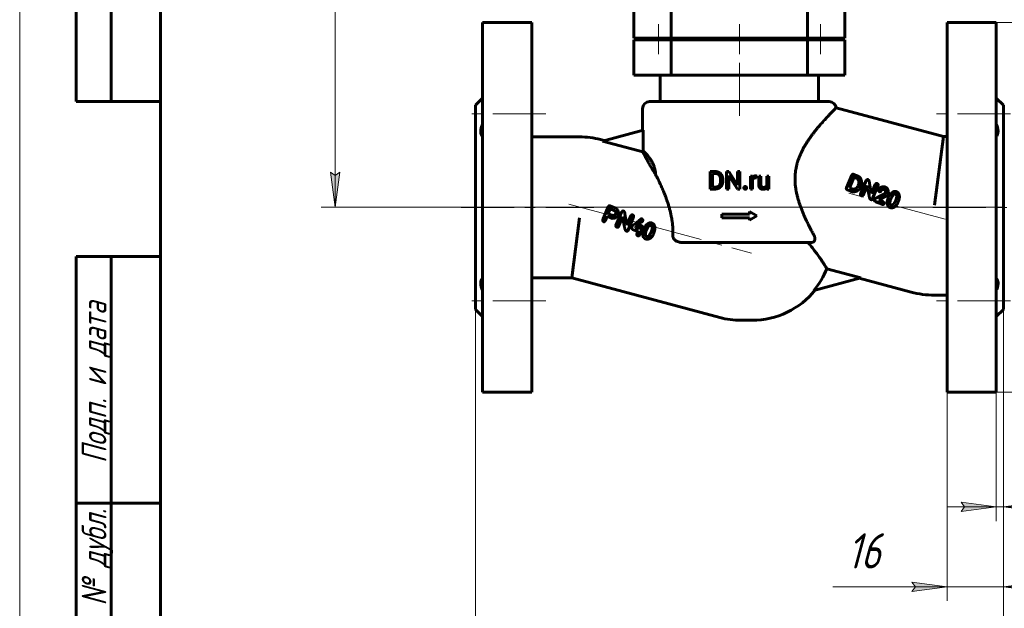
# Model space of a CAD drawing. Header units: millimetres. Extents: x 0 to 420, y 0 to 297.
# Tile 2 of 8: x 0 to 140, y 100 to 184. Entities that reach past the tile are written whole.
import ezdxf

# ---------------------------------------------------------------- set-up
doc = ezdxf.new("R2010")
doc.units = ezdxf.units.MM
for name, pattern in [('K5LT_AXLED', [12, 7.5, -1.5, 1.5, -1.5]), ('K5LT_BASIC', [0]), ('K5LT_THIN', [0])]:
    doc.linetypes.add(name, pattern=pattern)
doc.layers.add('Системный слой', color=7, linetype='Continuous')
doc.layers.add('Системный слой (1)', color=7, linetype='Continuous', true_color=0x6c6c6c)
doc.styles.add('KDIMTEXTSTYLE', font='txt', dxfattribs={"width": 0.96, "oblique": 15, "height": 5})
doc.styles.add('KTEXTSTYLE', font='txt', dxfattribs={"width": 0.96, "height": 5})
doc.dimstyles.new('KDIMSTYLE (0.50)', dxfattribs={"dimtxt": 5, "dimasz": 1, "dimexe": 2, "dimexo": 0, "dimgap": 1, "dimtad": 1, "dimlfac": 2, "dimtxsty": 'KDIMTEXTSTYLE', "dimsah": 1, "dimcen": 0, "dimdle": 1, "dimadec": 0, "dimazin": 0, "dimtfac": 0.667, "dimtmove": 0, "dimatfit": 3, "dimfxl": 1, "dimtvp": 1, "dimtolj": 1, "dimtzin": 0, "dimarcsym": 0})

# ---------------------------------------------------------------- blocks, each defined once
blk = doc.blocks.new('D0')
at = {"layer": 'Системный слой (1)'}
for points in [[(186.04, 178.21), (185.38, 183.21), (184.72, 178.21), (185.38, 178.71)], [(185.38, 130.71), (186.04, 135.71), (185.38, 135.21), (184.72, 135.71)]]:
    blk.add_hatch(color=7, dxfattribs=at).paths.add_polyline_path(points)
at = {"layer": 'Системный слой (1)', "color": 7, "linetype": 'K5LT_THIN', "lineweight": 18}
for p, q in [((138.73, 183.21), (187.38, 183.21)), ((184.72, 178.21), (185.38, 183.21)), ((185.38, 183.21), (186.04, 178.21)), ((185.38, 183.21), (185.38, 130.71)), ((185.38, 178.71), (184.72, 178.21)), ((186.04, 178.21), (185.38, 178.71)), ((185.38, 130.71), (184.72, 135.71)), ((184.72, 135.71), (185.38, 135.21)), ((185.38, 135.21), (186.04, 135.71)), ((186.04, 135.71), (185.38, 130.71)), ((138.73, 130.71), (187.38, 130.71))]:
    blk.add_line(p, q, dxfattribs=at)
blk.add_wipeout([(184.38, 150.36), (177, 150.36), (177, 163.03), (184.38, 163.03)]).dxf.layer = 'Системный слой (1)'
at = {"layer": 'Системный слой (1)', "color": 7, "char_height": 5, "attachment_point": 1, "rotation": 90, "style": 'KTEXTSTYLE'}
for s, insert in [('\\fArial|b0|c204|p34;\\H5.0;\\W1.000;\\Q15;\\fGOST Type AU|b0|i0|c204|p34;\\Q15;\\W0.960;105', (177.79, 153.67)), ('\\fArial|b0|c204|p34;\\H5.0;\\W1.000;\\Q15;\\fGOST Type AU|b0|i0|c204|p34;\\Q15;\\W0.960;⌀', (177.79, 150.36))]:
    blk.add_mtext(s, dxfattribs=dict(at, insert=insert))
blk = doc.blocks.new('KDIMARROW_01')
at = {"layer": 'Системный слой'}
blk.add_hatch(color=0, dxfattribs=at).paths.add_polyline_path([(-5, -0.66), (0, 0), (-5, 0.66), (-4.5, 0)])
at = {"layer": 'Системный слой', "color": 0, "linetype": 'K5LT_THIN', "lineweight": 18}
for p, q in [((-4.5, 0), (-5, 0.66)), ((-5, 0.66), (0, 0)), ((0, 0), (-5, -0.66)), ((-5, -0.66), (-4.5, 0))]:
    blk.add_line(p, q, dxfattribs=at)
at = {"layer": 'Системный слой (1)', "color": 0, "linetype": 'K5LT_THIN', "lineweight": 18}
blk.add_line((302.04, 156.96), (301.54, 156.96), dxfattribs=at)
blk = doc.blocks.new('D1')
at = {"layer": 'Системный слой (1)'}
for points in [[(138.73, 114.44), (133.73, 115.1), (134.23, 114.44), (133.73, 113.78)], [(144.23, 114.44), (144.73, 115.1), (139.73, 114.44), (144.73, 113.78)]]:
    blk.add_hatch(color=7, dxfattribs=at).paths.add_polyline_path(points)
at = {"layer": 'Системный слой (1)', "color": 7, "linetype": 'K5LT_THIN', "lineweight": 18}
for p, q in [((139.73, 142.46), (139.73, 112.44)), ((138.73, 130.71), (138.73, 112.44)), ((138.73, 114.44), (133.73, 115.1)), ((133.73, 115.1), (134.23, 114.44)), ((144.73, 115.1), (139.73, 114.44)), ((144.23, 114.44), (144.73, 115.1)), ((138.73, 114.44), (131.73, 114.44)), ((134.23, 114.44), (133.73, 113.78)), ((133.73, 113.78), (138.73, 114.44)), ((139.73, 114.44), (138.73, 114.44)), ((139.73, 114.44), (144.73, 113.78)), ((139.73, 114.44), (146.73, 114.44)), ((139.73, 114.44), (144.73, 114.44)), ((144.73, 113.78), (144.23, 114.44)), ((144.73, 114.44), (153.73, 114.44))]:
    blk.add_line(p, q, dxfattribs=at)
blk.add_wipeout([(146.73, 115.44), (146.73, 122.82), (151.53, 122.82), (151.53, 115.44)]).dxf.layer = 'Системный слой (1)'
at = {"layer": 'Системный слой (1)', "color": 7, "insert": (146.73, 122.03), "char_height": 5, "attachment_point": 1, "style": 'KTEXTSTYLE'}
blk.add_mtext('\\fArial|b0|c204|p34;\\H5.0;\\W1.000;\\Q15;\\fGOST Type AU|b0|i0|c204|p34;\\Q15;\\W0.960;2', dxfattribs=at)
blk = doc.blocks.new('D2')
at = {"layer": 'Системный слой (1)'}
for points in [[(126.73, 102.46), (131.73, 103.12), (126.73, 103.78), (127.23, 103.12)], [(144.23, 103.12), (144.73, 103.78), (139.73, 103.12), (144.73, 102.46)]]:
    blk.add_hatch(color=7, dxfattribs=at).paths.add_polyline_path(points)
at = {"layer": 'Системный слой (1)', "color": 7, "linetype": 'K5LT_THIN', "lineweight": 18}
for p, q in [((139.73, 146.73), (139.73, 101.12)), ((131.73, 130.71), (131.73, 101.12)), ((131.73, 103.12), (126.73, 103.78)), ((126.73, 103.78), (127.23, 103.12)), ((144.73, 103.78), (139.73, 103.12)), ((144.23, 103.12), (144.73, 103.78)), ((126.76, 103.12), (115.52, 103.12)), ((131.73, 103.12), (124.73, 103.12)), ((127.23, 103.12), (126.73, 102.46)), ((126.73, 102.46), (131.73, 103.12)), ((131.73, 103.12), (126.76, 103.12)), ((131.73, 103.12), (139.73, 103.12)), ((139.73, 103.12), (144.73, 102.46)), ((139.73, 103.12), (146.73, 103.12)), ((144.73, 102.46), (144.23, 103.12))]:
    blk.add_line(p, q, dxfattribs=at)
blk.add_wipeout([(117.52, 104.12), (117.52, 111.5), (124.47, 111.5), (124.47, 104.12)]).dxf.layer = 'Системный слой (1)'
at = {"layer": 'Системный слой (1)', "color": 7, "insert": (117.52, 110.71), "char_height": 5, "attachment_point": 1, "style": 'KTEXTSTYLE'}
blk.add_mtext('\\fArial|b0|c204|p34;\\H5.0;\\W1.000;\\Q15;\\fGOST Type AU|b0|i0|c204|p34;\\Q15;\\W0.960;16', dxfattribs=at)
blk = doc.blocks.new('D3')
at = {"layer": 'Системный слой (1)'}
for points in [[(45.47, 250.46), (44.81, 255.46), (44.15, 250.46), (44.81, 250.96)], [(44.81, 156.96), (45.47, 161.96), (44.81, 161.46), (44.15, 161.96)]]:
    blk.add_hatch(color=7, dxfattribs=at).paths.add_polyline_path(points)
at = {"layer": 'Системный слой (1)', "color": 7, "linetype": 'K5LT_THIN', "lineweight": 18}
for p, q in [((100.01, 255.46), (42.81, 255.46)), ((44.15, 250.46), (44.81, 255.46)), ((44.81, 255.46), (45.47, 250.46)), ((44.81, 255.46), (44.81, 156.96)), ((44.81, 250.96), (44.15, 250.46)), ((45.47, 250.46), (44.81, 250.96)), ((44.81, 156.96), (44.15, 161.96)), ((44.15, 161.96), (44.81, 161.46)), ((44.81, 161.46), (45.47, 161.96)), ((45.47, 161.96), (44.81, 156.96)), ((139.73, 156.96), (42.81, 156.96))]:
    blk.add_line(p, q, dxfattribs=at)
blk.add_wipeout([(43.81, 201.06), (36.43, 201.06), (36.43, 210.94), (43.81, 210.94)]).dxf.layer = 'Системный слой (1)'
at = {"layer": 'Системный слой (1)', "color": 7, "insert": (37.22, 201.06), "char_height": 5, "attachment_point": 1, "rotation": 90, "style": 'KTEXTSTYLE'}
blk.add_mtext('\\fArial|b0|c204|p34;\\H5.0;\\W1.000;\\Q15;\\fGOST Type AU|b0|i0|c204|p34;\\Q15;\\W0.960;197', dxfattribs=at)
blk = doc.blocks.new('D5')
at = {"layer": 'Системный слой (1)'}
for points in [[(69.73, 90.18), (69.23, 90.84), (69.73, 91.5), (64.73, 90.84)], [(134.73, 90.18), (139.73, 90.84), (134.73, 91.5), (135.23, 90.84)]]:
    blk.add_hatch(color=7, dxfattribs=at).paths.add_polyline_path(points)
at = {"layer": 'Системный слой (1)', "color": 7, "linetype": 'K5LT_THIN', "lineweight": 18}
for p, q in [((64.73, 142.46), (64.73, 88.84)), ((139.73, 142.46), (139.73, 88.84)), ((64.73, 90.84), (69.73, 91.5)), ((69.73, 91.5), (69.23, 90.84)), ((135.23, 90.84), (134.73, 91.5)), ((134.73, 91.5), (139.73, 90.84)), ((69.73, 90.18), (64.73, 90.84)), ((64.73, 90.84), (139.73, 90.84)), ((69.23, 90.84), (69.73, 90.18)), ((139.73, 90.84), (134.73, 90.18)), ((134.73, 90.18), (135.23, 90.84))]:
    blk.add_line(p, q, dxfattribs=at)
blk.add_wipeout([(97.29, 91.84), (97.29, 99.22), (106.78, 99.22), (106.78, 91.84)]).dxf.layer = 'Системный слой (1)'
at = {"layer": 'Системный слой (1)', "color": 7, "insert": (97.29, 98.43), "char_height": 5, "attachment_point": 1, "style": 'KTEXTSTYLE'}
blk.add_mtext('\\fArial|b0|c204|p34;\\H5.0;\\W1.000;\\Q15;\\fGOST Type AU|b0|i0|c204|p34;\\Q15;\\W0.960;150', dxfattribs=at)
blk = doc.blocks.new('U33')
at = {"color": 7, "linetype": 'K5LT_THIN', "lineweight": 18}
blk.add_line((0, 0), (0, 297), dxfattribs=at)
at = {"color": 150, "linetype": 'K5LT_BASIC', "lineweight": 60, "true_color": 0x0080ff}
for p, q in [((8, 172), (8, 292)), ((13, 172), (13, 292)), ((20, 5), (20, 292)), ((20, 172), (8, 172)), ((8, 5), (8, 150)), ((20, 150), (8, 150)), ((13, 5), (13, 150)), ((20, 115), (8, 115))]:
    blk.add_line(p, q, dxfattribs=at)
at = {"color": 7, "char_height": 3.5, "attachment_point": 1, "rotation": 90, "style": 'KTEXTSTYLE'}
for s, insert in [('\\fArial|b0|c204|p34;\\H5.0;\\W1.000;\\Q15;\\fGOST Type AU|b0|i0|c204|p34;\\Q15;\\W0.960;\\H3.50;Подп. и дата', (8.82, 120.66)), ('\\fArial|b0|c204|p34;\\H5.0;\\W1.000;\\Q15;\\fGOST Type AU|b0|i0|c204|p34;\\Q15;\\W0.960;\\H3.50;Инв. № дубл.', (8.82, 91.57))]:
    blk.add_mtext(s, dxfattribs=dict(at, insert=insert))

msp = doc.modelspace()

# ---------------------------------------------------------------- linework, layer by layer
at = {"layer": 'Системный слой (1)', "color": 150, "linetype": 'K5LT_BASIC', "lineweight": 60, "true_color": 0x0080ff}
for p, q in [((87.233, 180.9575), (87.233, 185.9575)), ((92.5358, 180.9575), (92.5358, 185.2075)), ((111.9302, 180.9575), (111.9302, 185.2075)), ((117.233, 180.9575), (117.233, 185.9575)), ((65.733, 183.2075), (65.733, 130.7075)), ((65.733, 183.2075), (72.733, 183.2075)), ((72.733, 183.2075), (72.733, 130.7075)), ((131.733, 183.2075), (131.733, 130.7075)), ((138.733, 183.2075), (131.733, 183.2075)), ((138.733, 183.2075), (138.733, 130.7075)), ((87.233, 180.9575), (92.5358, 180.9575)), ((87.233, 180.7075), (92.5358, 180.7075)), ((87.233, 175.7075), (87.233, 180.7075)), ((89.233, 180.7075), (89.233, 180.9575)), ((92.233, 180.7075), (92.233, 180.9575)), ((92.5358, 180.9575), (111.9302, 180.9575)), ((92.5358, 180.7075), (111.9302, 180.7075)), ((92.5358, 175.7075), (92.5358, 180.7075)), ((99.733, 180.7075), (99.733, 180.9575)), ((104.733, 180.7075), (104.733, 180.9575)), ((111.9302, 180.9575), (117.233, 180.9575)), ((111.9302, 180.7075), (117.233, 180.7075)), ((111.9302, 175.7075), (111.9302, 180.7075)), ((112.233, 180.7075), (112.233, 180.9575)), ((115.233, 180.7075), (115.233, 180.9575)), ((117.233, 175.7075), (117.233, 180.7075)), ((87.233, 175.7075), (92.5358, 175.7075)), ((90.983, 171.9575), (90.983, 175.7075)), ((92.5358, 175.7075), (111.9302, 175.7075)), ((111.9302, 175.7075), (117.233, 175.7075)), ((113.483, 171.9575), (113.483, 175.7075)), ((64.733, 171.4575), (65.733, 172.4575)), ((139.733, 171.4575), (138.733, 172.4575)), ((64.733, 171.4575), (64.733, 142.4575)), ((88.483, 167.8888), (88.483, 170.9575)), ((89.483, 171.9575), (114.8668, 171.9575)), ((114.8668, 171.9575), (114.9909, 171.9575)), ((131.2141, 167.0018), (115.983, 171.0829)), ((139.733, 171.4575), (139.733, 142.4575)), ((82.81, 166.3687), (88.5651, 167.9108)), ((88.5651, 164.9738), (88.5651, 167.9108)), ((72.733, 166.9575), (79.5355, 166.9575)), ((82.5119, 166.5657), (83.0286, 166.4273)), ((129.9305, 157.2518), (131.2141, 167.0018)), ((131.733, 167.0018), (131.2141, 167.0018)), ((82.81, 166.3687), (88.5266, 164.8369)), ((98.0894, 159.5534), (98.0894, 162.0364)), ((98.0894, 162.0364), (98.792, 162.0364)), ((98.4186, 159.8211), (98.4186, 161.7669)), ((98.4186, 161.7669), (98.792, 161.7669)), ((99.5611, 160.7199), (99.5611, 160.8716)), ((99.8868, 160.7199), (99.8868, 160.8682)), ((100.4045, 162.0364), (100.7337, 162.0364)), ((100.4045, 159.5534), (100.4045, 162.0364)), ((100.7337, 162.0364), (101.9888, 160.1162)), ((100.7337, 159.5534), (100.7337, 161.4685)), ((100.7337, 161.4685), (101.9837, 159.5534)), ((101.9888, 162.0364), (102.3145, 162.0364)), ((101.9888, 160.1162), (101.9888, 162.0364)), ((102.3145, 159.5534), (102.3145, 162.0364)), ((103.7964, 159.5534), (103.7964, 161.3986)), ((103.7964, 161.3986), (104.1033, 161.3986)), ((104.1033, 161.3986), (104.1095, 161.1876)), ((104.1119, 159.5534), (104.1119, 160.8642)), ((104.6866, 161.1155), (104.6883, 161.4088)), ((104.9802, 160.2082), (104.9802, 161.3986)), ((104.9802, 161.3986), (105.2957, 161.3986)), ((105.2957, 160.2048), (105.2957, 161.3986)), ((106.1159, 161.3986), (106.4331, 161.3986)), ((106.1159, 160.056), (106.1159, 161.3986)), ((106.4331, 159.5534), (106.4331, 161.3986)), ((117.4381, 159.7019), (118.1918, 161.5216)), ((117.8729, 159.7267), (118.4937, 161.212)), ((118.5055, 161.6372), (118.449, 161.6569)), ((119.0301, 161.4199), (118.5055, 161.6372)), ((118.86, 161.0806), (118.5182, 161.2222)), ((98.0894, 159.5534), (98.7613, 159.5534)), ((98.4186, 159.8211), (98.7613, 159.8211)), ((100.4045, 159.5534), (100.7337, 159.5534)), ((101.9837, 159.5534), (102.3145, 159.5534)), ((103.7964, 159.5534), (104.1119, 159.5534)), ((106.1247, 159.736), (106.1313, 159.5534)), ((106.1313, 159.5534), (106.4331, 159.5534)), ((117.8863, 159.7101), (117.8729, 159.7267)), ((118.2329, 159.5665), (117.8863, 159.7101)), ((119.1025, 160.0572), (119.1462, 160.1628)), ((119.4373, 158.8424), (120.2263, 160.7472)), ((119.8044, 158.6904), (120.3683, 160.0516)), ((120.3856, 160.0444), (120.3683, 160.0516)), ((120.9984, 158.8991), (121.5348, 160.1941)), ((121.1047, 158.0908), (121.9153, 160.0476)), ((122.8678, 159.4463), (122.8064, 159.4718)), ((118.0439, 159.235), (117.5618, 159.4347)), ((120.9221, 158.0465), (120.8622, 158.0713)), ((120.9984, 158.8991), (120.981, 158.9062)), ((121.4098, 158.0697), (121.417, 158.087)), ((121.9881, 158.4319), (122.8483, 158.8822)), ((122.0559, 158.0254), (122.6868, 158.3677)), ((122.9593, 158.9987), (122.9671, 159.0176)), ((123.351, 158.8881), (123.3917, 159.0355)), ((123.7452, 158.1489), (123.8269, 158.3237)), ((83.5807, 157.0495), (82.8818, 155.34)), ((83.8657, 157.1714), (84.3383, 156.9757)), ((83.9078, 156.7294), (84.538, 156.4684)), ((122.4845, 157.3846), (121.577, 157.7605)), ((122.0475, 158.0049), (122.0559, 158.0254)), ((122.6398, 157.7595), (122.0475, 158.0049)), ((122.7764, 157.4519), (122.7875, 157.4787)), ((123.8318, 157.275), (123.7546, 157.307)), ((124.809, 157.7581), (124.8122, 157.766)), ((79.5355, 155.4575), (78.4165, 146.9575)), ((83.4718, 155.6992), (83.2114, 155.0705)), ((83.4718, 155.6992), (84.206, 155.3951)), ((83.6277, 156.0757), (83.6379, 156.0512)), ((83.6379, 156.0512), (84.1184, 155.8522)), ((85.4939, 156.2921), (84.7049, 154.3873)), ((85.6358, 155.5965), (85.072, 154.2353)), ((85.6358, 155.5965), (85.6531, 155.5893)), ((86.8023, 155.7391), (86.2659, 154.444)), ((87.1828, 155.5925), (86.3723, 153.6357)), ((99.733, 155.9906), (103.6505, 155.9906)), ((99.733, 155.4906), (99.733, 155.9906)), ((99.733, 155.4906), (103.6505, 155.4906)), ((103.6505, 155.9906), (103.6505, 156.3656)), ((103.6505, 156.3656), (104.733, 155.7406)), ((103.6505, 155.1156), (104.733, 155.7406)), ((103.6505, 155.1156), (103.6505, 155.4906)), ((86.2486, 154.4512), (86.2659, 154.444)), ((87.4819, 154.1267), (87.4676, 154.092)), ((87.4676, 154.092), (87.9718, 153.8832)), ((88.0781, 154.14), (87.9718, 153.8832)), ((88.4853, 154.0803), (88.0448, 153.0168)), ((89.0944, 153.8686), (89.0128, 153.6938)), ((86.1298, 153.6162), (86.1896, 153.5914)), ((87.0682, 153.8274), (87.8039, 153.5226)), ((87.8125, 153.4988), (87.6722, 153.1601)), ((89.0221, 152.8519), (89.0993, 152.82)), ((90.0798, 153.3109), (90.0765, 153.303)), ((94.251, 151.9575), (112.3621, 151.9575)), ((72.733, 146.9575), (78.4165, 146.9575)), ((78.4165, 146.9575), (99.4541, 141.3205)), ((119.4667, 146.9598), (112.8211, 145.1791)), ((119.4667, 146.9598), (114.6345, 148.2545)), ((126.6305, 144.9362), (119.2726, 146.9078)), ((131.733, 144.5018), (129.9305, 144.5018)), ((64.733, 142.4575), (65.733, 141.4575)), ((139.733, 142.4575), (138.733, 141.4575)), ((102.4305, 140.9287), (104.0403, 140.9287)), ((65.733, 130.7075), (72.733, 130.7075)), ((138.733, 130.7075), (131.733, 130.7075))]:
    msp.add_line(p, q, dxfattribs=at)
at = {"layer": 'Системный слой (1)', "color": 30, "linetype": 'K5LT_AXLED', "lineweight": 18, "true_color": 0xff8000}
for p, q in [((102.233, 178.7075), (102.233, 182.9575)), ((77.9919, 157.4241), (103.9741, 150.4622)), ((74.733, 143.6993), (63.733, 143.6993))]:
    msp.add_line(p, q, dxfattribs=at)
at = {"layer": 'Системный слой (1)', "color": 150, "linetype": 'K5LT_BASIC', "lineweight": 60, "true_color": 0x0080ff}
for centre, radius, start, end in [((89.483, 170.9575), 1, 90, 180), ((114.9909, 170.9575), 1, 7.203109, 90), ((79.5355, 155.4575), 11.5, 75, 90), ((100.7244, 161.4864), 12.6496, 163.996663, 164.640589), ((104.0403, 152.4287), 11.3869, 320.456522, 338.495472), ((104.0403, 152.4287), 11.5, 270, 321.240553), ((129.9305, 157.2518), 12.75, 255, 270), ((102.4305, 152.4287), 11.5, 255, 270)]:
    msp.add_arc(centre, radius, start, end, dxfattribs=at)
for points, degree, knots in [([(110.2797, 162.5172), (110.3076, 162.6644), (110.3716, 162.9575), (110.5114, 163.4658), (110.6596, 163.8933), (110.8877, 164.4632), (111.118, 164.9531), (111.4096, 165.4907), (111.6427, 165.8869), (111.8859, 166.272), (112.1373, 166.6464), (112.3955, 167.011), (112.6586, 167.3655), (112.9252, 167.7102), (113.1935, 168.0447), (113.4621, 168.3688), (113.7733, 168.7338), (114.0761, 169.0777), (114.393, 169.4285), (114.6665, 169.7248), (114.9526, 170.0289), (115.2151, 170.303), (115.4525, 170.5475), (115.6427, 170.7411), (115.7732, 170.8728), (115.8358, 170.9356), (115.8577, 170.9575)], 3, [0, 0, 0, 0, 0.82364697, 1.66054502, 2.95400334, 3.39479722, 5.18862045, 6.1057844, 7.03472478, 7.97162265, 8.92022684, 9.88138377, 10.85758835, 11.84573071, 12.85216246, 13.87486961, 14.91474507, 16.49205762, 17.55433413, 18.97621826, 20.21630707, 21.77703873, 23.27638248, 24.71977583, 26.10104561, 27, 27, 27, 27]), ([(115.8577, 170.9575), (115.8973, 170.9973), (115.9609, 171.0609), (115.983, 171.0829), (115.983, 171.0829)], 3, [0, 0, 0, 0, 2.3836309, 5, 5, 5, 5]), ([(65.733, 168.7204), (65.6965, 168.6396), (65.6299, 168.478), (65.5577, 168.2552), (65.5182, 168.0853), (65.496, 167.9498), (65.4841, 167.8326), (65.4819, 167.7199), (65.4885, 167.5991), (65.5074, 167.4764), (65.5545, 167.3176), (65.6284, 167.1745), (65.7001, 167.0858), (65.733, 167.0513)], 3, [0, 0, 0, 0, 1.64232309, 3.28708801, 4.61261777, 5.27340745, 6.27203013, 7.2714819, 7.94268817, 9.26492254, 10.50032325, 12.52094487, 14, 14, 14, 14]), ([(138.733, 167.0513), (138.7765, 167.0969), (138.8423, 167.1827), (138.9171, 167.3343), (138.9582, 167.4731), (138.9802, 167.6219), (138.9859, 167.773), (138.9716, 167.9569), (138.9351, 168.15), (138.8743, 168.3673), (138.8057, 168.5541), (138.7505, 168.6817), (138.733, 168.7204)], 3, [0, 0, 0, 0, 1.81447094, 3.06914438, 4.59327427, 5.52713195, 6.69491133, 8.02838949, 9.44609403, 10.59280697, 12.2708175, 13, 13, 13, 13]), ([(90.3397, 161.6088), (90.2281, 161.7832), (90.0295, 162.1011), (89.7153, 162.6247), (89.4276, 163.1261), (89.1918, 163.5543), (89.0267, 163.8619), (88.901, 164.1006), (88.7879, 164.319), (88.6779, 164.5344), (88.5893, 164.7109), (88.5433, 164.8033), (88.5266, 164.8369)], 3, [0, 0, 0, 0, 1.47635773, 2.73594729, 4.70586372, 6.29721515, 7.29786727, 8.32033062, 9.37085743, 10.44523569, 11.89955268, 13, 13, 13, 13]), ([(90.3397, 161.6088), (90.3363, 161.7078), (90.324, 161.8658), (90.2905, 162.0988), (90.247, 162.3136), (90.1866, 162.5376), (90.1127, 162.7597), (90.0308, 162.9662), (89.9434, 163.1575), (89.8623, 163.3172), (89.7803, 163.4656), (89.6902, 163.6172), (89.5977, 163.7611), (89.5073, 163.8929), (89.4245, 164.0079), (89.322, 164.1434), (89.2172, 164.2741), (89.1129, 164.3979), (89.0231, 164.5004), (88.9355, 164.5969), (88.8516, 164.6865), (88.7596, 164.7819), (88.6548, 164.8871), (88.5934, 164.9466), (88.5651, 164.9738)], 3, [0, 0, 0, 0, 1.03901474, 1.68457966, 2.56546583, 3.48820849, 4.38092354, 5.42274148, 6.34572959, 7.24393683, 7.99091653, 8.89446181, 10.02695349, 10.85552735, 11.73084108, 12.67701757, 14.21711461, 15.31718193, 16.46609227, 17.67221516, 18.93161071, 20.23101219, 22.23707287, 25, 25, 25, 25]), ([(112.8398, 152.9575), (112.7922, 153.0442), (112.7094, 153.1961), (112.5745, 153.4467), (112.4212, 153.7361), (112.2426, 154.0807), (112.0206, 154.5208), (111.8026, 154.9698), (111.5827, 155.4444), (111.4053, 155.8444), (111.2204, 156.2823), (111.0713, 156.6571), (110.9169, 157.0699), (110.776, 157.4711), (110.6207, 157.961), (110.4828, 158.4558), (110.3652, 158.9509), (110.2708, 159.441), (110.2012, 159.9212), (110.1567, 160.3875), (110.1364, 160.8404), (110.1395, 161.2793), (110.1648, 161.7048), (110.2108, 162.1163), (110.2548, 162.3851), (110.2797, 162.5172)], 3, [0, 0, 0, 0, 0.8452845, 1.47211242, 2.39975612, 3.58198202, 4.67605978, 6.4229572, 7.59993636, 8.83609463, 9.86950655, 11.31321874, 11.95992366, 13.25984588, 14.56396701, 15.86077261, 17.13450858, 18.37912819, 19.57657697, 20.7327261, 21.84585088, 22.93299406, 23.98536011, 25.00661914, 26, 26, 26, 26]), ([(90.3397, 161.6088), (90.45, 161.3917), (90.6615, 160.9668), (90.961, 160.3357), (91.2385, 159.7202), (91.4746, 159.1647), (91.682, 158.6451), (91.8569, 158.1796), (92.0244, 157.701), (92.1814, 157.2125), (92.3713, 156.5583), (92.5491, 155.8193), (92.6633, 155.1588), (92.7362, 154.6044), (92.7847, 154.0716), (92.8008, 153.4704), (92.7905, 153.1021), (92.7832, 152.9575)], 3, [0, 0, 0, 0, 1.70352832, 3.23401662, 4.56446412, 5.98131767, 6.96053782, 7.95135826, 8.94825099, 9.94507307, 10.93478434, 12.86289594, 14.2392034, 14.68131269, 15.97682333, 17.20700917, 18, 18, 18, 18]), ([(104.2901, 161.3687), (104.1818, 161.3048), (104.1107, 161.1895), (104.1095, 161.1876)], 2, [0, 0, 0, 1.96718007, 2, 2, 2]), ([(104.1119, 160.8642), (104.1445, 160.942), (104.2568, 161.0609), (104.4239, 161.1291), (104.5331, 161.1291)], 2, [0, 0, 0, 0.9573171, 1.97865855, 3, 3, 3]), ([(94.251, 151.9575), (94.1693, 151.9575), (94.0096, 151.9646), (93.7962, 151.9952), (93.6187, 152.0379), (93.5015, 152.0767), (93.4138, 152.1119), (93.3518, 152.1399), (93.2521, 152.1913), (93.1356, 152.2661), (93.0295, 152.3595), (92.9585, 152.4391), (92.9049, 152.5118), (92.8577, 152.5939), (92.8234, 152.6762), (92.7966, 152.7674), (92.7824, 152.8589), (92.7818, 152.9287), (92.7832, 152.9575)], 3, [0, 0, 0, 0, 2.38254596, 4.59564312, 6.15136023, 7.61448717, 8.14614093, 8.87090921, 9.57000477, 11.36906262, 12.8409882, 13.62307187, 14.43662046, 15.43553333, 16.34508398, 16.99655114, 18.16999365, 19, 19, 19, 19]), ([(112.8398, 152.9575), (112.8717, 152.8995), (112.912, 152.8112), (112.9542, 152.6756), (112.9726, 152.5738), (112.9762, 152.4817), (112.9718, 152.4136), (112.9582, 152.3337), (112.9308, 152.2559), (112.8887, 152.184), (112.8449, 152.1296), (112.7891, 152.0791), (112.7177, 152.0329), (112.6346, 151.997), (112.5312, 151.9696), (112.4402, 151.959), (112.3786, 151.9575), (112.3621, 151.9575)], 3, [0, 0, 0, 0, 2.38715587, 3.535692, 5.38513591, 6.44278629, 7.27056469, 8.20132163, 9.83147945, 10.74463959, 11.70407278, 12.71617137, 13.76140817, 14.97566744, 16.01582381, 17.47115134, 18, 18, 18, 18]), ([(114.6345, 148.2545), (114.6106, 148.2949), (114.556, 148.3869), (114.4479, 148.5663), (114.2966, 148.8133), (114.0951, 149.1339), (113.831, 149.5383), (113.5811, 149.9065), (113.3358, 150.254), (113.0708, 150.6174), (112.716, 151.0828), (112.3314, 151.5549), (112.068, 151.8589), (111.9806, 151.9575)], 3, [0, 0, 0, 0, 1.32375441, 2.42923783, 3.53887404, 5.32538205, 6.69334611, 8.14324707, 9.09827439, 10.01834426, 11.47374674, 13.18187054, 14, 14, 14, 14]), ([(65.733, 146.8638), (65.6965, 146.8256), (65.6365, 146.75), (65.5675, 146.6228), (65.5241, 146.5017), (65.4975, 146.381), (65.4841, 146.2646), (65.4816, 146.1407), (65.491, 145.9972), (65.5157, 145.8379), (65.5661, 145.629), (65.6382, 145.4152), (65.7047, 145.2573), (65.733, 145.1946)], 3, [0, 0, 0, 0, 1.64232309, 2.95783691, 4.28144422, 5.27340745, 6.27203013, 7.2714819, 8.27744986, 9.58759222, 10.79385812, 12.72900148, 14, 14, 14, 14]), ([(138.733, 145.1946), (138.773, 145.2833), (138.8394, 145.4457), (138.9193, 145.6964), (138.9654, 145.9128), (138.9842, 146.1063), (138.9831, 146.2683), (138.9609, 146.4353), (138.907, 146.6121), (138.8261, 146.7563), (138.7593, 146.8362), (138.733, 146.8638)], 3, [0, 0, 0, 0, 1.53977856, 2.83305635, 4.45574877, 5.53573194, 6.60039525, 7.79509936, 9.25268743, 10.98490723, 12, 12, 12, 12])]:
    msp.add_open_spline(points, degree=degree, knots=knots, dxfattribs=at)
for points in [[(99.8868, 160.8682), (99.8868, 161.1376), (99.73, 161.5691), (99.4383, 161.8743), (99.0359, 162.0364), (98.792, 162.0364)], [(99.5611, 160.8716), (99.5611, 161.0848), (99.4588, 161.4173), (99.261, 161.6475), (98.9762, 161.7669), (98.792, 161.7669)], [(104.5484, 161.4327), (104.3984, 161.4327), (104.2901, 161.3687)], [(104.5331, 161.1291), (104.5774, 161.1291), (104.6473, 161.124), (104.6866, 161.1155)], [(104.6269, 161.425), (104.5825, 161.4327), (104.5484, 161.4327)], [(104.6883, 161.4088), (104.6712, 161.4173), (104.6269, 161.425)], [(118.449, 161.6569), (118.3031, 161.71), (118.1918, 161.5216)], [(118.5182, 161.2222), (118.4995, 161.2262), (118.4937, 161.212)], [(118.9837, 161.0091), (118.9089, 161.0603), (118.86, 161.0806)], [(119.1462, 160.1628), (119.3492, 160.6528), (118.9837, 161.0091)], [(119.6091, 160.5137), (119.5154, 161.2189), (119.0301, 161.4199)], [(120.5259, 160.8778), (120.3542, 160.949), (120.2263, 160.7472)], [(120.7026, 160.4355), (120.6835, 160.8126), (120.5259, 160.8778)], [(98.7613, 159.8211), (99.0274, 159.8211), (99.3821, 160.0445), (99.5611, 160.4487), (99.5611, 160.7199)], [(98.7613, 159.5534), (99.0205, 159.5534), (99.4349, 159.7154), (99.73, 160.019), (99.8868, 160.4504), (99.8868, 160.7199)], [(102.9258, 159.8561), (102.8754, 159.8007), (102.8754, 159.7205)], [(102.8754, 159.7205), (102.8754, 159.6421), (102.9258, 159.5875)], [(103.0716, 159.9115), (102.9761, 159.9115), (102.9258, 159.8561)], [(102.9258, 159.5875), (102.9761, 159.5329), (103.0716, 159.5329)], [(103.2174, 159.8561), (103.1671, 159.9115), (103.0716, 159.9115)], [(103.0716, 159.5329), (103.1671, 159.5329), (103.2174, 159.5875)], [(103.2677, 159.7205), (103.2677, 159.8007), (103.2174, 159.8561)], [(103.2174, 159.5875), (103.2677, 159.6421), (103.2677, 159.7205)], [(104.9802, 160.2082), (104.9802, 160.0241), (105.0672, 159.7614), (105.1473, 159.6796)], [(105.1473, 159.6796), (105.2274, 159.5977), (105.3391, 159.5585)], [(105.3238, 159.9994), (105.2957, 160.0804), (105.2957, 160.2048)], [(105.4005, 159.8714), (105.3519, 159.9183), (105.3238, 159.9994)], [(105.3391, 159.5585), (105.4509, 159.5193), (105.5856, 159.5193)], [(105.5097, 159.8058), (105.4491, 159.8246), (105.4005, 159.8714)], [(105.635, 159.787), (105.5702, 159.787), (105.5097, 159.8058)], [(105.5856, 159.5193), (105.7834, 159.5193), (105.9215, 159.5832)], [(105.9539, 159.8646), (105.8363, 159.787), (105.635, 159.787)], [(105.9215, 159.5832), (106.0438, 159.6399), (106.1247, 159.736)], [(106.1159, 160.056), (106.0633, 159.9367), (105.9539, 159.8646)], [(117.4381, 159.7019), (117.3794, 159.5379), (117.5618, 159.4347)], [(118.2329, 159.5665), (118.5039, 159.4542), (118.8479, 159.692)], [(118.4577, 159.1467), (119.2037, 159.2142), (119.4869, 159.898)], [(118.8479, 159.692), (119.0027, 159.8161), (119.1025, 160.0572)], [(119.4869, 159.898), (119.6305, 160.2446), (119.6091, 160.5137)], [(120.3856, 160.0444), (120.4495, 159.5971), (120.6486, 158.625)], [(120.981, 158.9062), (120.8355, 159.7491), (120.7026, 160.4355)], [(121.8351, 160.3263), (121.6255, 160.4131), (121.5348, 160.1941)], [(121.9153, 160.0476), (122.0021, 160.2572), (121.8351, 160.3263)], [(122.0292, 159.467), (121.9739, 159.2444), (122.1346, 159.1778)], [(122.7142, 159.8865), (122.1871, 159.8483), (122.0292, 159.467)], [(122.409, 159.3502), (122.5937, 159.5599), (122.8064, 159.4718)], [(122.9578, 159.8373), (122.8664, 159.8751), (122.7142, 159.8865)], [(123.3917, 159.0355), (123.4147, 159.648), (122.9578, 159.8373)], [(118.0439, 159.235), (118.1841, 159.1769), (118.4577, 159.1467)], [(119.4373, 158.8424), (119.3708, 158.6817), (119.5456, 158.6093)], [(119.5456, 158.6093), (119.7379, 158.5297), (119.8044, 158.6904)], [(120.6486, 158.625), (120.7394, 158.1222), (120.8622, 158.0713)], [(120.9221, 158.0465), (121.0623, 157.9884), (121.1047, 158.0908)], [(121.4098, 158.0697), (121.3488, 157.8956), (121.577, 157.7605)], [(121.9881, 158.4319), (121.464, 158.2005), (121.417, 158.087)], [(122.1346, 159.1778), (122.1527, 159.1814), (122.181, 159.1697)], [(122.181, 159.1697), (122.3307, 159.1612), (122.409, 159.3502)], [(122.6868, 158.3677), (123.2276, 158.5903), (123.351, 158.8881)], [(122.9593, 158.9987), (122.9351, 158.9404), (122.8483, 158.8822)], [(122.8678, 159.4463), (123.082, 159.2949), (122.9671, 159.0176)], [(123.3983, 158.372), (123.2626, 158.0443), (123.2237, 157.6875)], [(123.8284, 158.9802), (123.5696, 158.7588), (123.3983, 158.372)], [(123.7452, 158.1489), (123.4836, 157.4193), (123.7546, 157.307)], [(124.3997, 158.8155), (124.1319, 158.9264), (123.8269, 158.3237)], [(124.2884, 159.2197), (124.0871, 159.2015), (123.8284, 158.9802)], [(124.5433, 159.1843), (124.3879, 159.2191), (124.2884, 159.2197)], [(124.4294, 157.9246), (124.74, 158.6745), (124.3997, 158.8155)], [(124.9778, 158.4062), (124.9608, 159.0113), (124.5433, 159.1843)], [(124.8122, 157.766), (124.9271, 158.0433), (124.9778, 158.4062)], [(83.8657, 157.1714), (83.7097, 157.236), (83.5807, 157.0495)], [(83.8826, 156.7177), (83.6747, 156.1892), (83.6277, 156.0757)], [(83.9078, 156.7294), (83.8891, 156.7335), (83.8826, 156.7177)], [(85.0191, 156.4112), (84.9295, 156.7363), (84.3383, 156.9757)], [(122.4845, 157.3846), (122.6748, 157.3002), (122.7764, 157.4519)], [(122.7875, 157.4787), (122.854, 157.6394), (122.6398, 157.7595)], [(123.2237, 157.6875), (123.2188, 157.1007), (123.6126, 156.9376)], [(123.6126, 156.9376), (123.7229, 156.8919), (123.809, 156.8858)], [(123.809, 156.8858), (124.4305, 156.8443), (124.809, 157.7581)], [(123.8318, 157.275), (124.0161, 157.1987), (124.2887, 157.634)], [(124.2887, 157.634), (124.3929, 157.8363), (124.4294, 157.9246)], [(82.8818, 155.34), (82.7441, 155.0075), (82.9363, 154.9279)], [(84.1184, 155.8522), (84.495, 155.6962), (84.6438, 156.0554)], [(84.206, 155.3951), (84.8046, 155.4055), (84.9926, 155.8592)], [(84.6438, 156.0554), (84.7306, 156.2649), (84.538, 156.4684)], [(84.9926, 155.8592), (85.1087, 156.0862), (85.0191, 156.4112)], [(85.7935, 156.4227), (85.6217, 156.4939), (85.4939, 156.2921)], [(85.6531, 155.5893), (85.717, 155.142), (85.9161, 154.1699)], [(85.9702, 155.9804), (85.951, 156.3575), (85.7935, 156.4227)], [(86.2486, 154.4512), (86.103, 155.2941), (85.9702, 155.9804)], [(87.1026, 155.8712), (86.893, 155.958), (86.8023, 155.7391)], [(87.1828, 155.5925), (87.2696, 155.8021), (87.1026, 155.8712)], [(88.3933, 155.3108), (88.2094, 155.326), (88.1781, 155.2504)], [(88.4975, 155.0277), (88.5618, 155.241), (88.3933, 155.3108)], [(82.9363, 154.9279), (83.1002, 154.86), (83.2114, 155.0705)], [(84.7049, 154.3873), (84.6383, 154.2266), (84.8132, 154.1542)], [(84.8132, 154.1542), (85.0054, 154.0746), (85.072, 154.2353)], [(85.9161, 154.1699), (86.0069, 153.6671), (86.1298, 153.6162)], [(86.9207, 154.1488), (86.8431, 153.9613), (87.0682, 153.8274)], [(88.1781, 155.2504), (86.9475, 154.2134), (86.9207, 154.1488)], [(87.4819, 154.1267), (88.487, 155.0025), (88.4975, 155.0277)], [(88.3801, 154.3343), (88.191, 154.4126), (88.0781, 154.14)], [(88.4853, 154.0803), (88.5421, 154.2173), (88.3801, 154.3343)], [(88.6659, 153.9169), (88.5301, 153.5892), (88.4912, 153.2324)], [(89.0959, 154.5251), (88.8371, 154.3037), (88.6659, 153.9169)], [(89.6673, 154.3604), (89.3994, 154.4713), (89.0944, 153.8686)], [(89.556, 154.7646), (89.3546, 154.7465), (89.0959, 154.5251)], [(89.8108, 154.7292), (89.6554, 154.764), (89.556, 154.7646)], [(89.6969, 153.4695), (90.0076, 154.2194), (89.6673, 154.3604)], [(90.2453, 153.9511), (90.2283, 154.5562), (89.8108, 154.7292)], [(90.0798, 153.3109), (90.1946, 153.5882), (90.2453, 153.9511)], [(86.1896, 153.5914), (86.3299, 153.5333), (86.3723, 153.6357)], [(87.6722, 153.1601), (87.6268, 153.0238), (87.7976, 152.9235)], [(87.7976, 152.9235), (87.9808, 152.8624), (88.0448, 153.0168)], [(87.8039, 153.5226), (87.8197, 153.5161), (87.8125, 153.4988)], [(88.4912, 153.2324), (88.4863, 152.6457), (88.8802, 152.4825)], [(88.8802, 152.4825), (88.9905, 152.4368), (89.0765, 152.4307)], [(89.0128, 153.6938), (88.7511, 152.9642), (89.0221, 152.8519)], [(89.0765, 152.4307), (89.698, 152.3892), (90.0765, 153.303)], [(89.0993, 152.82), (89.2837, 152.7436), (89.5563, 153.1789)], [(89.5563, 153.1789), (89.6604, 153.3813), (89.6969, 153.4695)]]:
    msp.add_open_spline(points, degree=2, dxfattribs=at)

# ---------------------------------------------------------------- next in the draw order: dimensions: what is measured, and where the dimension line sits
at = {"layer": 'Системный слой (1)', "color": 7}
dim = msp.add_linear_dim(base=(185.3771, 183.2075), p1=(138.733, 130.7075), p2=(138.733, 183.2075), angle=90, dimstyle='KDIMSTYLE (0.50)', override={"dimexo": 0, "dimpost": '\\fGOST Type AU|b0|c204|p34;\\H5.0;\\W0.960;\\Q15;∅<>', "dimblk1": 'KDIMARROW_01', "dimblk2": 'KDIMARROW_01', "dimse1": 0, "dimse2": 0, "dimclrt": 7, "dimtol": 1, "dimtp": 0, "dimtm": 0, "dimtdec": 5, "dimtolj": 1}, dxfattribs=at)
dim.commit()
dim.dimension.update_dxf_attribs({"geometry": 'D0', "text_midpoint": (185.3771, 156.9575), "dimtype": 160})

# ---------------------------------------------------------------- next in the draw order: dimensions: what is measured, and where the dimension line sits
dim = msp.add_linear_dim(base=(44.809, 255.4578), p1=(139.733, 156.9575), p2=(100.014, 255.4578), angle=90, dimstyle='KDIMSTYLE (0.50)', override={"dimexo": 0, "dimpost": '\\fGOST Type AU|b0|c204|p34;\\H5.0;\\W0.960;\\Q15;<>', "dimblk1": 'KDIMARROW_01', "dimblk2": 'KDIMARROW_01', "dimse1": 0, "dimse2": 0, "dimclrt": 7, "dimtol": 1, "dimtp": 0, "dimtm": 0, "dimtdec": 5, "dimtolj": 1}, dxfattribs=at)
dim.commit()
dim.dimension.update_dxf_attribs({"geometry": 'D3', "text_midpoint": (44.809, 206.2077), "dimtype": 160})
dim = msp.add_linear_dim(base=(139.733, 114.4407), p1=(138.733, 130.7075), p2=(139.733, 142.4575), dimstyle='KDIMSTYLE (0.50)', override={"dimexo": 0, "dimtoh": 1, "dimpost": '\\fGOST Type AU|b0|c204|p34;\\H5.0;\\W0.960;\\Q15;<>', "dimblk1": 'KDIMARROW_01', "dimblk2": 'KDIMARROW_01', "dimse1": 0, "dimse2": 0, "dimclrt": 7, "dimtol": 1, "dimtp": 0, "dimtm": 0, "dimtdec": 5, "dimtmove": 1, "dimtolj": 1}, dxfattribs=at)
dim.commit()
dim.dimension.update_dxf_attribs({"geometry": 'D1', "text_midpoint": (149.2305, 114.4407), "dimtype": 160})

# ---------------------------------------------------------------- next in the draw order: linework, layer by layer
at = {"layer": 'Системный слой (1)', "color": 30, "linetype": 'K5LT_AXLED', "lineweight": 18, "true_color": 0xff8000}
for p, q in [((90.733, 178.7075), (90.733, 182.9575)), ((113.733, 178.7075), (113.733, 182.9575)), ((102.233, 169.9575), (102.233, 177.7075)), ((74.733, 170.2158), (63.733, 170.2158)), ((140.733, 170.2158), (129.733, 170.2158)), ((131.4741, 155.2852), (117.7688, 158.9576)), ((62.733, 156.9575), (81.5355, 156.9575)), ((129.733, 156.9575), (141.733, 156.9575))]:
    msp.add_line(p, q, dxfattribs=at)

# ---------------------------------------------------------------- next in the draw order: dimensions: what is measured, and where the dimension line sits
at = {"layer": 'Системный слой (1)', "color": 7}
dim = msp.add_linear_dim(base=(131.733, 103.1209), p1=(139.733, 146.7272), p2=(131.733, 130.7075), dimstyle='KDIMSTYLE (0.50)', override={"dimexo": 0, "dimtoh": 1, "dimpost": '\\fGOST Type AU|b0|c204|p34;\\H5.0;\\W0.960;\\Q15;<>', "dimblk1": 'KDIMARROW_01', "dimblk2": 'KDIMARROW_01', "dimse1": 0, "dimse2": 0, "dimclrt": 7, "dimtol": 1, "dimtp": 0, "dimtm": 0, "dimtdec": 5, "dimtmove": 1, "dimtolj": 1}, dxfattribs=at)
dim.commit()
dim.dimension.update_dxf_attribs({"geometry": 'D2', "text_midpoint": (121.141, 103.1209), "dimtype": 160})

# ---------------------------------------------------------------- next in the draw order: linework, layer by layer
at = {"layer": 'Системный слой (1)', "color": 30, "linetype": 'K5LT_AXLED', "lineweight": 18, "true_color": 0xff8000}
msp.add_line((140.733, 143.6993), (129.733, 143.6993), dxfattribs=at)

# ---------------------------------------------------------------- next in the draw order: dimensions: what is measured, and where the dimension line sits
at = {"layer": 'Системный слой (1)', "color": 7}
dim = msp.add_linear_dim(base=(64.733, 90.8384), p1=(139.733, 142.4575), p2=(64.733, 142.4575), dimstyle='KDIMSTYLE (0.50)', override={"dimexo": 0, "dimpost": '\\fGOST Type AU|b0|c204|p34;\\H5.0;\\W0.960;\\Q15;<>', "dimblk1": 'KDIMARROW_01', "dimblk2": 'KDIMARROW_01', "dimse1": 0, "dimse2": 0, "dimclrt": 7, "dimtol": 1, "dimtp": 0, "dimtm": 0, "dimtdec": 5, "dimtolj": 1}, dxfattribs=at)
dim.commit()
dim.dimension.update_dxf_attribs({"geometry": 'D5', "text_midpoint": (102.233, 90.8384), "dimtype": 160})

# ---------------------------------------------------------------- next in the draw order: block references
msp.add_blockref('U33', (0, 0))

doc.saveas('drawing.dxf')
